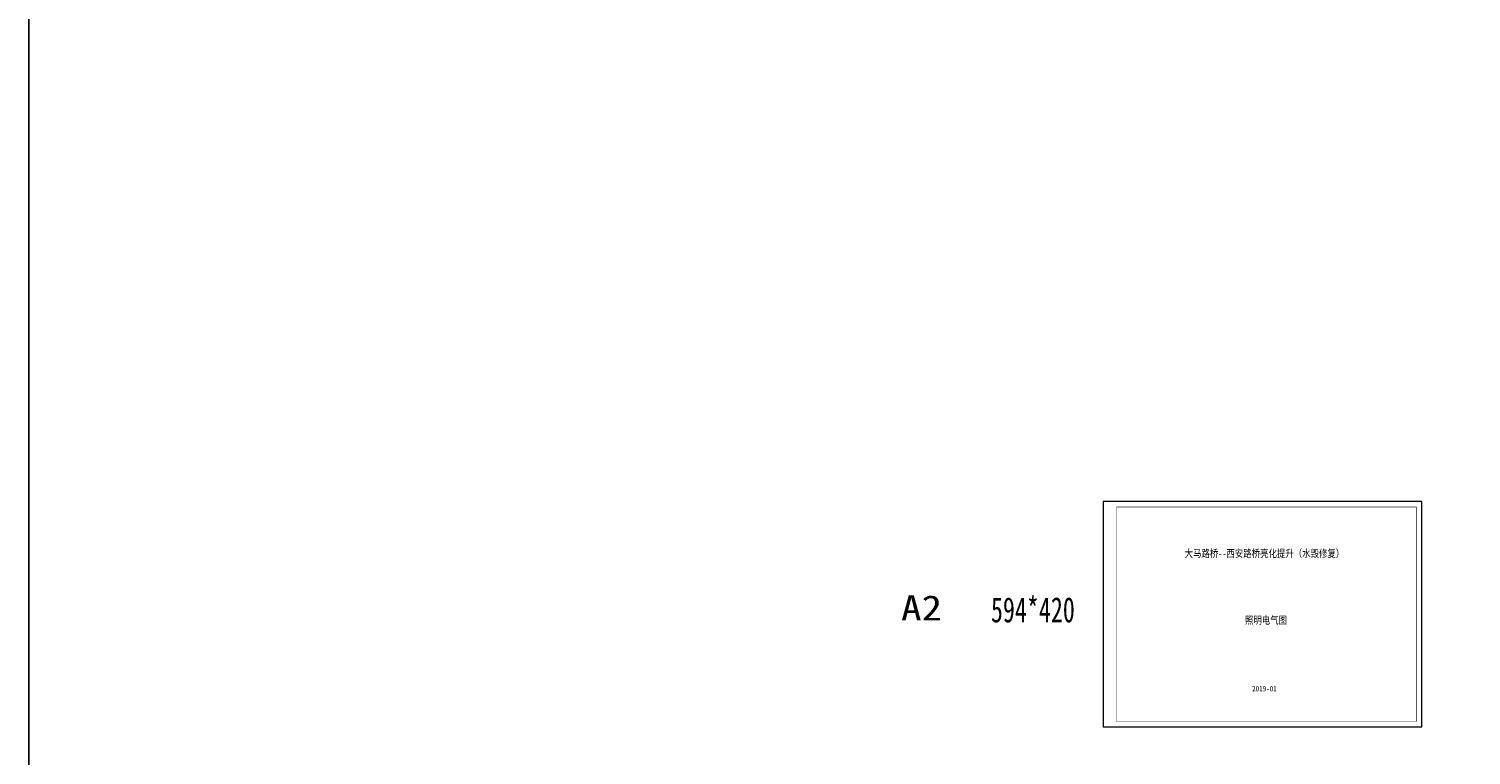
# Model space of a CAD drawing. Extents: x 39508475 to 39522402, y 3783947 to 3795549.
# Tile 10 of 256: x 39508475 to 39511163, y 3792729 to 3794083. Entities that reach past the tile are written whole.
import ezdxf
from ezdxf.enums import TextEntityAlignment as Align

# ---------------------------------------------------------------- set-up
doc = ezdxf.new("R2010")
doc.units = 0
doc.layers.get('0').update_dxf_attribs({"linetype": 'CONTINUOUS'})
doc.layers.add('.图框', color=7, linetype='CONTINUOUS', lineweight=18)
doc.layers.add('.文字', color=7, linetype='CONTINUOUS', lineweight=18)
doc.styles.add('图签', font='STXIHEI.TTF', dxfattribs={"width": 0.8})
doc.styles.add('黑体', font='simhei.ttf', dxfattribs={"width": 0.8})

msp = doc.modelspace()

# ---------------------------------------------------------------- linework, layer by layer
at = {"layer": '.图框'}
msp.add_lwpolyline([(39510476.96831, 3792781.31927), (39511070.96831, 3792781.31927), (39511070.96831, 3793201.31927), (39510476.96831, 3793201.31927)], close=True, dxfattribs=at)
at = {"layer": '.图框', "const_width": 1}
msp.add_lwpolyline([(39510501.96831, 3792791.31927), (39511060.96831, 3792791.31927), (39511060.96831, 3793191.31927), (39510501.96831, 3793191.31927)], close=True, dxfattribs=at)
at = {"linetype": 'Continuous'}
msp.add_lwpolyline([(39508474.68541, 3795548.83899), (39522401.80738, 3795548.83899), (39522401.80738, 3787073.47047), (39508474.68541, 3787073.47047)], close=True, dxfattribs=at)

# ---------------------------------------------------------------- texts
at = {"layer": '.文字', "color": 7, "style": '黑体', "width": 0.8}
for s, height, p in [('大马路桥--西安路桥亮化提升（水毁修复）', 14, (39510777.72693, 3793105.11653)), ('2019-01', 10, (39510777.72693, 3792852.50824))]:
    msp.add_text(s, height=height, dxfattribs=at).set_placement(p, align=Align.MIDDLE)
msp.add_text('照明电气图', height=14, dxfattribs=at).set_placement((39510780.65699, 3792973.29653), align=Align.CENTER)
at = {"color": 0, "style": '图签'}
for s, width, p in [('  A2', 1.2, (39510023.81356, 3792979.76218)), ('594*420', 0.7, (39510267.95974, 3792976.27822))]:
    msp.add_text(s, height=46.916592, dxfattribs=dict(at, width=width)).set_placement(p)

doc.saveas('drawing.dxf')
